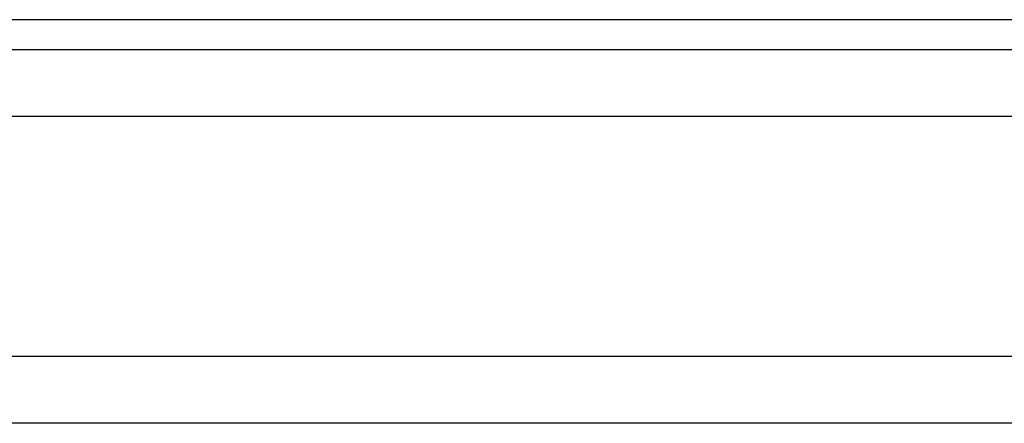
# Model space of a CAD drawing. Header units: millimetres. Extents: x 366 to 665, y 370 to 467.
# Tile 4 of 52: x 590 to 605, y 390 to 396. Entities that reach past the tile are written whole.
import ezdxf

# ---------------------------------------------------------------- set-up
doc = ezdxf.new("R2010")
doc.units = ezdxf.units.MM
doc.header["$LTSCALE"] = 0.15
doc.layers.add('2', color=7, linetype='CONTINUOUS')

msp = doc.modelspace()

# ---------------------------------------------------------------- linework, layer by layer
at = {"layer": '2', "color": 0, "linetype": 'Continuous'}
for p, q in [((623.104, 395.747), (586.92, 395.747)), ((632.012, 395.297), (578.012, 395.297)), ((632.012, 394.297), (578.012, 394.297)), ((665.012, 390.697), (529.164, 390.697)), ((665.012, 389.698), (495.012, 389.698))]:
    msp.add_line(p, q, dxfattribs=at)

doc.saveas('drawing.dxf')
